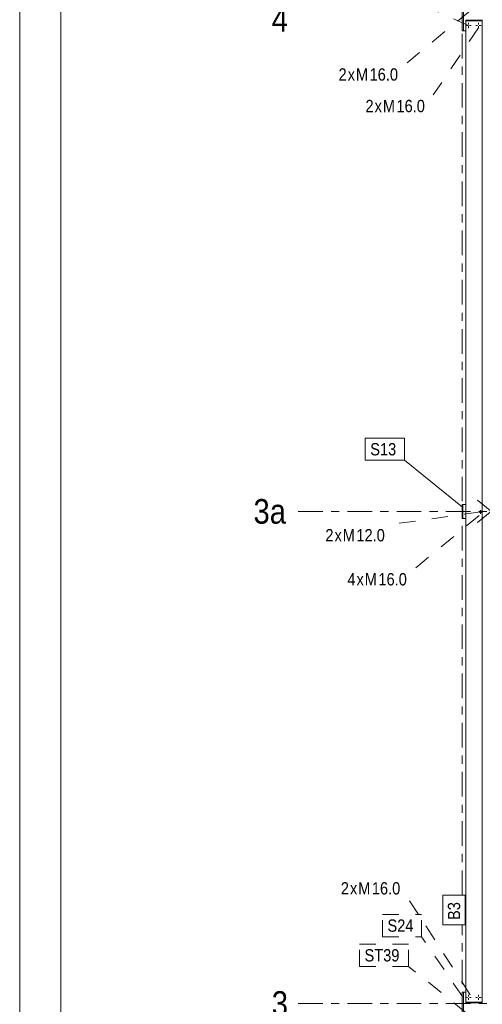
# Model space of a CAD drawing. Header units: millimetres. Extents: x -54 to 556, y -102 to 998.
# Tile 7 of 34: x -54 to 2, y 230 to 350. Entities that reach past the tile are written whole.
import ezdxf

# ---------------------------------------------------------------- set-up
doc = ezdxf.new("R2010")
doc.units = ezdxf.units.MM
for name, pattern in [('XKITLINE00', [0]), ('XKITLINE02', [4, 2, -2]), ('XKITLINE03', [6, 3, -1, 1, -1])]:
    doc.linetypes.add(name, pattern=pattern)
for name, color, linetype, lineweight in [('Arkusz rysunku', 3, 'Continuous', 0), ('Element', 2, 'Continuous', 0), ('Spoina', 1, 'Continuous', 0), ('Znak elementu', 2, 'Continuous', 0), ('Znak śruby', 4, 'Continuous', 0), ('Śruba', 3, 'Continuous', 0)]:
    doc.layers.add(name, color=color, linetype=linetype, lineweight=lineweight)
doc.styles.add('ARIAL', font='ARIAL.TTF')

msp = doc.modelspace()

# ---------------------------------------------------------------- linework, layer by layer
at = {"layer": 'Arkusz rysunku', "linetype": 'XKITLINE00', "lineweight": 0}
for p, q in [((-53.95019531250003, 998.5), (-53.95019531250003, -101.5)), ((-48.95019531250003, 993.5), (-48.95019531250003, -96.5))]:
    msp.add_line(p, q, dxfattribs=at)
at = {"layer": 'Element', "linetype": 'XKITLINE00', "lineweight": 0}
for p, q in [((0, 351.4000000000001), (0, 348.6000000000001)), ((0.1572862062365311, 348.6000000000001), (0.1572862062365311, 351.4000000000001)), ((0.437760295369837, 349.8199999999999), (0.437760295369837, 230.1799999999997)), ((2.436775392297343, 349.8199999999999), (0.437760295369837, 349.8199999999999)), ((2.465958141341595, 349.8999999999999), (0.4387016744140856, 349.8999999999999)), ((0.4387016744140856, 349.8199999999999), (0.4387016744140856, 349.8999999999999)), ((2.436775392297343, 230.1799999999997), (2.436775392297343, 349.8199999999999)), ((2.439913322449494, 349.8199999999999), (2.436775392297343, 349.8199999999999)), ((0, 348.6000000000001), (0.1572862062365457, 348.6000000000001)), ((0.1572862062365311, 348.6000000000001), (0.4377602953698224, 348.6000000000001)), ((9.486689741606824e-06, 289.15), (9.486689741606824e-06, 290.85)), ((9.486689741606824e-06, 290.85), (0.04710576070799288, 290.85)), ((0.04710576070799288, 289.1500018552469), (0.04710576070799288, 290.8500018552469)), ((0.04710576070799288, 290.8500018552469), (0.437760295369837, 290.8500018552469)), ((0.04710576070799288, 289.15), (9.486689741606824e-06, 289.15)), ((0.04710576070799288, 289.1500018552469), (0.437760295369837, 289.1500018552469)), ((0.1572862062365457, 231.4), (0, 231.4)), ((0, 231.4), (0, 228.6)), ((0.1572862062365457, 231.4), (0.437760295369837, 231.4)), ((0.1572862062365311, 228.6), (0.1572862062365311, 231.4)), ((0.437760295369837, 230.1799999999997), (2.439913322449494, 230.1799999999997)), ((0.4387016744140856, 230.0999999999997), (0.4387016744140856, 230.1799999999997)), ((2.465958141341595, 230.0999999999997), (0.4387016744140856, 230.0999999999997))]:
    msp.add_line(p, q, dxfattribs=at)
at = {"layer": 'Spoina', "linetype": 'XKITLINE03', "lineweight": 0}
for p, q in [((0, 243.2270214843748), (0, 359.5799999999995)), ((-20, 290), (439.9999560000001, 290)), ((0, 124.3395703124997), (0, 239.5799999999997)), ((-20, 230), (439.9999560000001, 230))]:
    msp.add_line(p, q, dxfattribs=at)
at = {"layer": 'Znak elementu', "linetype": 'XKITLINE00', "lineweight": 0}
for p, q in [((-11.82566082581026, 298.92806), (-7.066090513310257, 298.92806)), ((-11.82566082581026, 296.22806), (-11.82566082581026, 298.92806)), ((-7.066090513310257, 296.22806), (-7.066090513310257, 298.92806)), ((-11.82566082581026, 296.22806), (-7.066090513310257, 296.22806)), ((0.004909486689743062, 290.50706), (-7.066090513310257, 296.22806)), ((-2.362239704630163, 239.5799999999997), (-2.362239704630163, 243.2270214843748)), ((0.3377602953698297, 243.2270214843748), (-2.362239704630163, 243.2270214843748)), ((0.3377602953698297, 239.5799999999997), (0.3377602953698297, 243.2270214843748)), ((0.3377602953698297, 239.5799999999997), (-2.362239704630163, 239.5799999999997))]:
    msp.add_line(p, q, dxfattribs=at)
at = {"layer": 'Znak elementu', "linetype": 'XKITLINE02', "lineweight": 0}
for p, q in [((-9.724630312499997, 240.8470599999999), (-4.965060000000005, 240.8470599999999)), ((-9.724630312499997, 238.14706), (-9.724630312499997, 240.8470599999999)), ((-4.965060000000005, 238.14706), (-4.965060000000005, 240.8470599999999)), ((-9.724630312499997, 238.14706), (-4.965060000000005, 238.14706)), ((0.03493999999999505, 230.83706), (-4.965060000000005, 238.14706)), ((-12.52179616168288, 237.2266807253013), (-6.540546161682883, 237.2266807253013)), ((-12.52179616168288, 234.5266807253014), (-12.52179616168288, 237.2266807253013)), ((-6.540546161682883, 234.5266807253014), (-6.540546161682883, 237.2266807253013)), ((-12.52179616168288, 234.5266807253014), (-6.540546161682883, 234.5266807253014)), ((0.5304538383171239, 228.8056807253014), (-6.540546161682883, 234.5266807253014))]:
    msp.add_line(p, q, dxfattribs=at)
at = {"layer": 'Znak śruby', "linetype": 'XKITLINE02', "lineweight": 0}
for p, q in [((0.7599999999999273, 349.2500000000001), (-8.76600000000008, 353.4)), ((0.9687481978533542, 351.0500943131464), (-6.809351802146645, 344.6219943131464)), ((1.968252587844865, 348.9501084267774), (-3.531747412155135, 340.7741084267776)), ((1.869652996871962, 288.6293635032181), (9.647752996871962, 295.0574635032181)), ((1.869649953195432, 291.3706330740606), (9.647749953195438, 284.9425330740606)), ((2.208849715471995, 289.94), (-8.417150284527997, 288.4432)), ((2.046434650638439, 289.5000018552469), (-5.731665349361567, 283.0719018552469)), ((-5.343729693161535, 240.8470599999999), (-6.53125180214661, 242.6900943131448)), ((0.9687481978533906, 231.0500943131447), (-4.965060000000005, 240.2593646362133))]:
    msp.add_line(p, q, dxfattribs=at)
at = {"layer": 'Śruba', "linetype": 'XKITLINE00', "lineweight": 0}
for p, q in [((0.7599999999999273, 349.5700000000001), (0.7599999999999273, 349.3568800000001)), ((1.959999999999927, 349.5700000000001), (1.959999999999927, 349.3568800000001)), ((0.4399999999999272, 349.2500000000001), (0.6531199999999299, 349.2500000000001)), ((0.7599999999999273, 348.9300000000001), (0.7599999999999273, 349.1431200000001)), ((1.079999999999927, 349.2500000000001), (0.8668799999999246, 349.2500000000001)), ((1.639999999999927, 349.2500000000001), (1.853119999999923, 349.2500000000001)), ((1.959999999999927, 348.9300000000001), (1.959999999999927, 349.1431200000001)), ((2.279999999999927, 349.2500000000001), (2.066879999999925, 349.2500000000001)), ((0.4399999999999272, 230.75), (0.6531199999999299, 230.75)), ((0.7599999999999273, 231.07), (0.7599999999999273, 230.85688)), ((0.7599999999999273, 230.43), (0.7599999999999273, 230.64312)), ((1.079999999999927, 230.75), (0.8668799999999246, 230.75)), ((1.639999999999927, 230.75), (1.853119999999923, 230.75)), ((1.959999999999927, 231.07), (1.959999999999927, 230.85688)), ((1.959999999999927, 230.43), (1.959999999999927, 230.64312)), ((2.279999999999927, 230.75), (2.066879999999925, 230.75))]:
    msp.add_line(p, q, dxfattribs=at)
at = {"layer": 'Śruba', "linetype": 'XKITLINE02', "lineweight": 0}
for p, q in [((0.976589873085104, 348.9499649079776), (0.9609002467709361, 348.9498464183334)), ((1.976097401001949, 348.9501676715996), (1.960407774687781, 348.9500491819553)), ((1.863341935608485, 291.3706330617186), (1.875957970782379, 291.3706330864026)), ((0.9399160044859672, 290.5000018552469), (0.9540366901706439, 290.5000018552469)), ((0.9399160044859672, 289.5000018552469), (0.9540366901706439, 289.5000018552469)), ((2.039374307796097, 290.5000018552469), (2.053494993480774, 290.5000018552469)), ((2.039374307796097, 289.5000018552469), (2.053494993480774, 289.5000018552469)), ((2.136676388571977, 290.06), (2.136676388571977, 289.94)), ((2.136676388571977, 289.94), (2.136676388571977, 289.82)), ((2.149294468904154, 290.06), (2.149294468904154, 289.94)), ((2.149294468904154, 289.94), (2.149294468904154, 289.82)), ((2.208849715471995, 290.165), (2.208849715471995, 289.715)), ((2.221467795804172, 290.165), (2.221467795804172, 289.715)), ((2.28102304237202, 290.06), (2.28102304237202, 289.94)), ((2.28102304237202, 289.94), (2.28102304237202, 289.82)), ((2.293641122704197, 290.06), (2.293641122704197, 289.94)), ((2.293641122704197, 289.94), (2.293641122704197, 289.82)), ((1.863344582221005, 288.629363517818), (1.875961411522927, 288.6293634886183)), ((0.9765930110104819, 231.0500350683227), (0.9609033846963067, 231.0501535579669)), ((1.976100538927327, 231.0498323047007), (1.960410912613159, 231.0499507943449))]:
    msp.add_line(p, q, dxfattribs=at)

# ---------------------------------------------------------------- texts
at = {"layer": 'Spoina', "style": 'ARIAL', "width": 0.85}
for s, p in [('4', (-23.22509765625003, 348.5)), ('3a', (-25.45019531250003, 288.5)), ('3', (-23.22509765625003, 228.5))]:
    msp.add_text(s, height=3, dxfattribs=at).set_placement(p)
at = {"layer": 'Znak elementu', "style": 'ARIAL', "width": 0.85}
for s, p in [('S13', (-11.22566082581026, 296.82806)), ('S24', (-9.124630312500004, 238.74706)), ('ST39', (-11.92179616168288, 235.1266807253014))]:
    msp.add_text(s, height=1.5, dxfattribs=at).set_placement(p)
msp.add_text('B3', height=1.5, rotation=90.0002104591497, dxfattribs=at).set_placement((-0.2622397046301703, 240.1799999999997))
at = {"layer": 'Znak śruby', "style": 'ARIAL', "width": 0.85}
for s, p in [('2', (-15.08220336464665, 342.5219943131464)), ('x', (-13.96965453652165, 342.5219943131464)), ('M', (-12.96916625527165, 342.5219943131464)), ('16.0', (-11.30290648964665, 342.5219943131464)), ('2', (-11.80459897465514, 338.6741084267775)), ('x', (-10.69205014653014, 338.6741084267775)), ('M', (-9.691561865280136, 338.6741084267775)), ('16.0', (-8.025302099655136, 338.6741084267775)), ('2', (-16.690001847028, 286.3432)), ('x', (-15.577453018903, 286.3432)), ('M', (-14.576964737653, 286.3432)), ('12.0', (-12.910704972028, 286.3432)), ('4', (-14.00451691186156, 280.9719018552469)), ('M', (-11.89147980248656, 280.9719018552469)), ('16.0', (-10.22522003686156, 280.9719018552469)), ('x', (-12.89196808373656, 280.9719018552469)), ('2', (-14.80410336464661, 243.2900943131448)), ('x', (-13.69155453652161, 243.2900943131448)), ('M', (-12.69106625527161, 243.2900943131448)), ('16.0', (-11.02480648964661, 243.2900943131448))]:
    msp.add_text(s, height=1.5, dxfattribs=at).set_placement(p)

doc.saveas('drawing.dxf')
